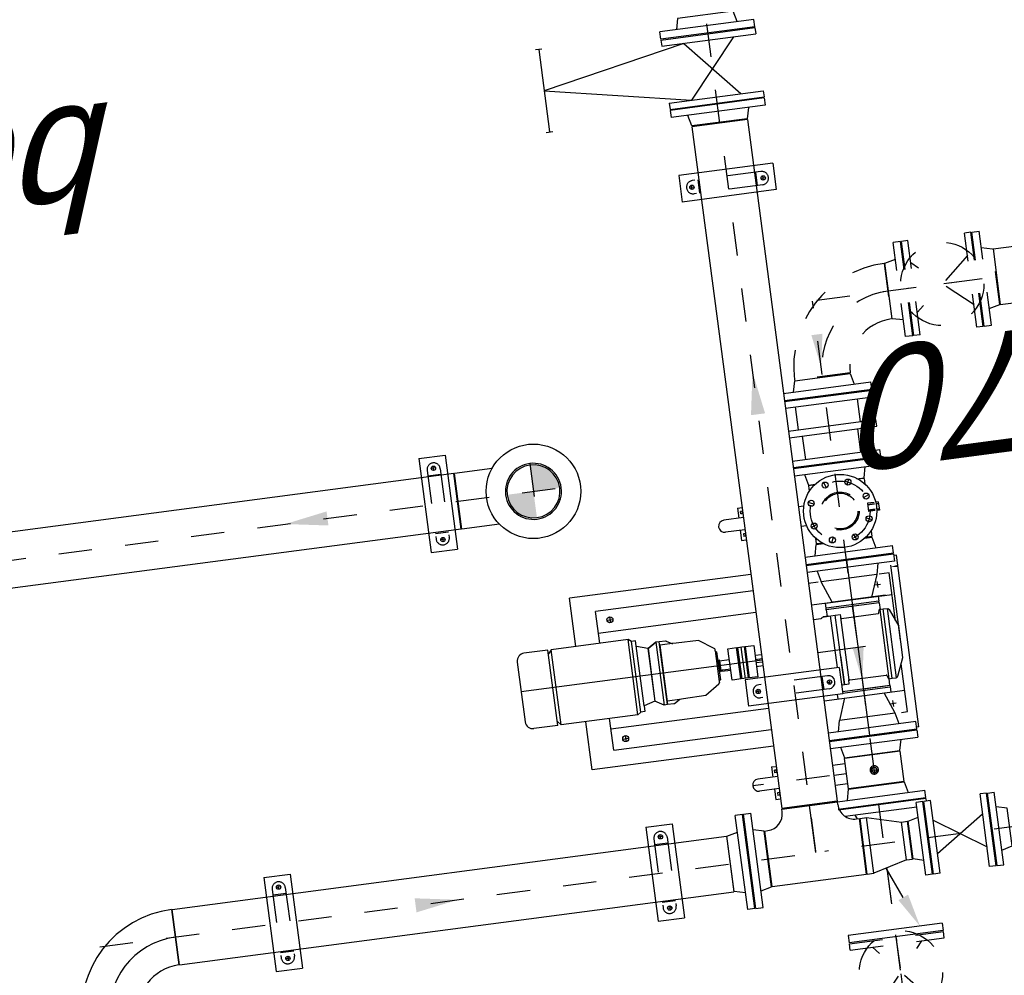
# Model space of a CAD drawing. Header units: metres. Extents: x 118052 to 118564, y 454784 to 455719.
# Tile 126 of 160: x 118515.42 to 118518.37, y 455275.05 to 455277.91. Entities that reach past the tile are written whole.
import ezdxf

# ---------------------------------------------------------------- set-up
doc = ezdxf.new("R2010")
doc.units = ezdxf.units.M
doc.header["$LTSCALE"] = 0.5
doc.linetypes.add('CENTER', pattern=[2, 1.25, -0.25, 0.25, -0.25])
doc.linetypes.add('HIDDEN', pattern=[0.375, 0.25, -0.125])
for name, color, linetype in [('0A1', 6, 'Continuous'), ('0H', 6, 'CENTER'), ('0Hid', 6, 'HIDDEN'), ('0Hu1', 6, 'Continuous'), ('0Symbol', 6, 'Continuous'), ('Koningsstal VIEUWPORT', 254, 'Continuous'), ('ME_N_D_EB00----hollandia~-_-----', 135, 'Continuous'), ('ZU_N_-_AL999---LL_pvc250_zgr34__18_^200~N_-----', 7, 'Continuous'), ('ZU_N_-_AL999---LW_pvc160_vbr11__18_^200~N_-----', 7, 'Continuous')]:
    doc.layers.add(name, color=color, linetype=linetype)
doc.styles.add('tcb_isocp', font='tcb_isocp.shx')

# ---------------------------------------------------------------- blocks, each defined once
blk = doc.blocks.new('B150')
for p, q in [((-84.1, 0), (84.2, 0)), ((228.5, -144.3), (228.5, -312.6))]:
    blk.add_line(p, q)
for radius in [312.6, 144.3]:
    blk.add_arc((228.5, 0), radius, 180, 270)
at = {"color": 0, "linetype": 'ByBlock'}
blk.add_arc((228.5, 0), 228.5, 180, 270, dxfattribs=at)
blk = doc.blocks.new('Vof150')
for p, q in [((-92, -33), (-84.15, 0)), ((-84.15, 0), (84.15, 0)), ((84.15, 0), (92, -33)), ((-142.5, -33), (142.5, -33)), ((-142.5, -55), (-142.5, -33)), ((-142.5, -55), (142.5, -55)), ((142.5, -55), (142.5, -33))]:
    blk.add_line(p, q)
blk = doc.blocks.new('VC150100')
for p, q in [((0, -84.15), (0, 84.15)), ((0, 84.15), (20, 84.15)), ((20, -84.15), (20, 84.15)), ((20, 84.15), (122, 57.15)), ((122, -57.15), (122, 57.15)), ((122, 57.15), (140, 57.15)), ((140, -57.15), (140, 57.15)), ((122, -57.15), (20, -84.15)), ((122, -57.15), (140, -57.15)), ((0, -84.15), (20, -84.15))]:
    blk.add_line(p, q)
blk = doc.blocks.new('Vof100')
for p, q in [((-57.15, 0), (57.15, 0)), ((57.15, 0), (65.5, -32)), ((-65.5, -32), (-57.15, 0)), ((-110, -32), (110, -32)), ((-110, -52), (-110, -32)), ((-110, -52), (110, -52)), ((110, -52), (110, -32))]:
    blk.add_line(p, q)
blk = doc.blocks.new('S150')
for p, q in [((-227.15, 143), (-58.85, 143)), ((-227.15, 134.15), (-227.15, 143)), ((-58.85, 134.15), (-58.85, 143)), ((-286, -84.15), (-286, 84.15)), ((-286, 84.15), (-277.15, 84.15)), ((-8.85, 84.15), (0, 84.15)), ((0, -84.15), (0, 84.15)), ((-286, -84.15), (0, -84.15))]:
    blk.add_line(p, q)
at = {"color": 0, "linetype": 'ByBlock'}
blk.add_line((-143, 0), (-143, 143), dxfattribs=at)
for centre, start, end in [((-277.15, 134.15), 270, 0), ((-8.85, 134.15), 180, 270)]:
    blk.add_arc(centre, 50, start, end)
blk = doc.blocks.new('LD150')
for p, q in [((-17, 500), (-17, 520)), ((-17, 510), (233, 510)), ((22, 75), (108, 510)), ((108, 510), (194, 75)), ((233, 520), (233, 500)), ((3, 142.5), (3, -142.5)), ((3, 142.5), (22, 142.5)), ((22, 142.5), (22, -142.5)), ((194, 142.5), (194, -142.5)), ((194, 142.5), (213, 142.5)), ((213, 142.5), (213, -142.5)), ((22, -75), (194, 75)), ((22, 75), (194, -75)), ((3, -142.5), (22, -142.5)), ((194, -142.5), (213, -142.5))]:
    blk.add_line(p, q)
blk = doc.blocks.new('LD150ba')
for p, q in [((0, 142.5), (0, -142.5)), ((0, 142.5), (19, 142.5)), ((19, 142.5), (19, -142.5)), ((191, 142.5), (191, -142.5)), ((191, 142.5), (210, 142.5)), ((210, 142.5), (210, -142.5)), ((19, -75), (191, 75)), ((19, 75), (191, -75)), ((0, -142.5), (19, -142.5)), ((191, -142.5), (210, -142.5))]:
    blk.add_line(p, q)
at = {"color": 0, "linetype": 'ByBlock'}
blk.add_line((0, 0), (210, 0), dxfattribs=at)
blk.add_circle((105, 0), 125)
blk = doc.blocks.new('sok-DN15ba')
at = {"color": 0, "linetype": 'ByBlock'}
for p, q in [((12.5, 0), (-12.5, 0)), ((0, -12.5), (0, 12.5))]:
    blk.add_line(p, q, dxfattribs=at)
for radius in [12.5, 7.5]:
    blk.add_circle((0, 0), radius)
blk.add_arc((0, 0), 8.5, 180, 90)
blk = doc.blocks.new('slibverwerkingsgebouw')
at = {"layer": '0A1'}
h = blk.add_hatch(color=256, dxfattribs=at)
h.paths.add_polyline_path([(7115.1, 3532.2, 0.414214), (7194.7, 3611.9), (7115, 3611.9)])
h.paths.add_polyline_path([(7035.4, 3611.8), (7115, 3611.9), (7115, 3691.5, 0.414214)])
for p, q in [((6070.4, 4565.5), (5785.4, 4565.3)), ((5785.4, 4565.3), (5785.4, 4485.3)), ((6070.4, 4565.5), (6070.4, 4485.5)), ((5826.4, 4525.3), (5813.4, 4525.3)), ((5819.9, 4518.8), (5819.9, 4531.8)), ((6029.4, 4525.5), (6042.4, 4525.5)), ((6035.9, 4519), (6035.9, 4532)), ((6070.4, 4485.5), (5785.4, 4485.3)), ((7257.3, 3940.6), (6972.3, 3940.4)), ((6972.3, 3940.4), (6972.4, 3860.4)), ((7257.3, 3940.6), (7257.4, 3860.6)), ((7006.8, 3893.9), (7006.8, 3906.9)), ((7222.8, 3894), (7222.8, 3907)), ((7013.3, 3900.4), (7000.3, 3900.4)), ((7216.3, 3900.5), (7229.3, 3900.5)), ((7257.4, 3860.6), (6972.4, 3860.4)), ((6071.2, 3408.8), (5786.2, 3408.6)), ((5786.2, 3408.6), (5786.2, 3328.6)), ((6071.2, 3408.8), (6071.2, 3328.8)), ((5820.7, 3362.1), (5820.7, 3375.1)), ((6036.7, 3362.3), (6036.7, 3375.3)), ((5827.2, 3368.6), (5814.2, 3368.6)), ((6030.2, 3368.8), (6043.2, 3368.8)), ((6071.2, 3328.8), (5786.2, 3328.6)), ((6391.4, 2769.9), (6391.2, 3054.9)), ((6471.2, 3054.9), (6391.2, 3054.9)), ((6471.4, 2769.9), (6471.2, 3054.9)), ((7998.3, 3056), (7918.3, 3055.9)), ((7918.5, 2770.9), (7918.3, 3055.9)), ((7998.5, 2771), (7998.3, 3056)), ((7951.9, 3021.4), (7964.9, 3021.4)), ((7958.4, 3014.9), (7958.4, 3027.9)), ((7958.5, 2811.9), (7958.5, 2798.9)), ((7952, 2805.4), (7965, 2805.4)), ((6471.4, 2769.9), (6391.4, 2769.9)), ((7998.5, 2771), (7918.5, 2770.9))]:
    blk.add_line(p, q)
for centre in [(5819.9, 4525.3), (6035.9, 4525.5), (7006.8, 3900.4), (7222.8, 3900.5), (5820.7, 3368.6), (6036.7, 3368.8), (7958.4, 3021.4), (7958.5, 2805.4)]:
    blk.add_circle(centre, 6.5)
at = {"layer": '0H'}
for p, q in [((7112.5, 7254.9), (7115.1, 3469.9)), ((5927.5, 5081), (5929, 2912.1)), ((7199.2, 3611.9), (7030.9, 3611.8)), ((6152.3, 2840.9), (6152.1, 3073.9)), ((8840.6, 2914), (5929, 2912.1)), ((5930, 1470), (5929, 2884.9)), ((6905.6, 2781), (6898.3, 2798.6)), ((6967.6, 2781.1), (6974.8, 2798.6)), ((6861.8, 2737.2), (6844.2, 2744.4)), ((7011.4, 2737.3), (7029, 2744.6)), ((3548.1, 2703.9), (5856, 2705.5)), ((5145.1, 2705), (7572.6, 2706.7)), ((7574.6, -213.6), (7572.6, 2706.7)), ((6861.8, 2675.2), (6844.3, 2667.9)), ((7011.5, 2675.3), (7029, 2668)), ((6905.7, 2631.4), (6898.4, 2613.8)), ((6967.7, 2631.4), (6975, 2613.9))]:
    blk.add_line(p, q, dxfattribs=at)
at = {"layer": '0H', "ltscale": 0.1}
blk.add_line((6152.3, 2828.1), (6152.3, 2789.8), dxfattribs=at)
at = {"layer": '0H'}
blk.add_circle((6936.6, 2706.2), 90, dxfattribs=at)
at = {"layer": '0Hid'}
for p, q in [((6031.9, 4545.5), (5823.9, 4545.3)), ((5840.4, 4545.3), (5840.4, 4505.3)), ((6015.4, 4545.4), (6015.4, 4505.4)), ((6031.9, 4505.5), (5823.9, 4505.3)), ((7218.8, 3920.5), (7010.8, 3920.4)), ((7027.3, 3920.4), (7027.4, 3880.4)), ((7202.3, 3920.5), (7202.3, 3880.5)), ((7218.8, 3880.5), (7010.8, 3880.4)), ((6032.7, 3388.8), (5824.7, 3388.6)), ((5841.2, 3388.7), (5841.2, 3348.7)), ((6016.2, 3388.8), (6016.2, 3348.8)), ((6032.7, 3348.8), (5824.7, 3348.6)), ((6411.3, 2808.4), (6411.2, 3016.4)), ((6451.3, 2808.4), (6451.2, 3016.4)), ((7938.5, 2809.4), (7938.4, 3017.4)), ((7978.5, 2809.4), (7978.4, 3017.4)), ((7978.4, 3000.9), (7938.4, 3000.9)), ((7978.5, 2826), (7938.5, 2825.9)), ((6949.2, 2622.1), (6924.2, 2622.1)), ((6924.2, 2602), (6924.2, 2622.1)), ((6928.2, 2622.1), (6928.2, 2601.6)), ((6929.2, 2622.1), (6929.2, 2601.5)), ((6944.2, 2622.1), (6944.2, 2601.5)), ((6945.2, 2622.1), (6945.2, 2601.6)), ((6949.2, 2602), (6949.2, 2622.1)), ((7024.2, 2622.1), (7007.5, 2622.1)), ((6928.2, 2596.6), (6928.2, 2589.1)), ((6929.2, 2596.5), (6929.2, 2589.1)), ((6944.2, 2596.5), (6944.2, 2589.1)), ((6945.2, 2596.6), (6945.2, 2589.1))]:
    blk.add_line(p, q, dxfattribs=at)
for radius in [57.1, 53.5]:
    blk.add_circle((6936.6, 2706.2), radius, dxfattribs=at)
for centre, start, end in [((5823.9, 4525.3), 90.0391, 270.0391), ((6031.9, 4525.5), 270.0391, 90.0391), ((7010.8, 3900.4), 90.0391, 270.0391), ((7218.8, 3900.5), 270.0391, 90.0391), ((5824.7, 3368.6), 90.0391, 270.0391), ((6032.7, 3368.8), 270.0391, 90.0391), ((7958.4, 3017.4), 0.0391, 180.0391), ((7958.5, 2809.4), 180.0391, 0.0391)]:
    blk.add_arc(centre, 20, start, end, dxfattribs=at)
at = {"layer": '0Hu1'}
for p, q in [((7030.7, 3842.3), (7029.2, 6019.8)), ((7199, 3842.4), (7197.5, 6019.9)), ((5843, 4850.4), (6011.3, 4850.6)), ((5843, 4850.4), (5844.2, 3172)), ((6011.3, 4850.6), (6012.5, 3172.1)), ((7030.7, 3842.3), (7199, 3842.4)), ((7030.7, 3840.3), (7199, 3840.4)), ((7030.8, 3726.2), (7030.7, 3840.3)), ((7199.1, 3726.3), (7199, 3840.4)), ((6613.1, 3726.7), (6431.8, 3726.6)), ((6522.9, 2996.6), (6522.4, 3726.6)), ((6408.5, 3630.6), (6408.4, 3703.2)), ((6636.5, 3630.7), (6636.4, 3703.4)), ((6408.5, 3630.6), (6636.5, 3630.7)), ((6408.5, 3620.6), (6419.9, 3630.6)), ((6408.5, 3620.6), (6636.5, 3620.7)), ((6408.7, 3387.9), (6408.5, 3620.6)), ((6636.5, 3620.7), (6625.1, 3630.7)), ((6636.7, 3388), (6636.5, 3620.7)), ((6262.6, 3545.8), (6408.6, 3545.9)), ((6262.9, 2996.4), (6262.6, 3545.8)), ((6636.6, 3546), (6782.6, 3546.1)), ((6782.9, 2996.8), (6782.6, 3546.1)), ((6312.6, 3473.8), (6408.6, 3473.9)), ((6312.6, 3473.8), (6312.9, 2996.5)), ((6377.6, 3473.8), (6377.9, 2996.5)), ((6636.6, 3474), (6732.6, 3474.1)), ((6667.6, 3474), (6667.9, 2996.7)), ((6732.9, 2996.7), (6732.6, 3474.1)), ((6351.6, 3433.8), (6333.6, 3433.8)), ((6342.6, 3442.8), (6342.6, 3424.8)), ((6711.6, 3434.1), (6693.6, 3434.1)), ((6702.6, 3443.1), (6702.6, 3425.1)), ((6408.7, 3387.9), (6636.7, 3388)), ((6415.7, 3377.9), (6408.7, 3387.9)), ((6415.7, 3377.9), (6629.7, 3378)), ((6415.7, 3365.9), (6415.7, 3377.9)), ((6629.7, 3378), (6636.7, 3388)), ((6629.7, 3366), (6629.7, 3378)), ((6432.7, 3365.9), (6415.7, 3365.9)), ((6432.7, 3365.9), (6629.7, 3366)), ((6442.7, 3332.4), (6432.7, 3365.9)), ((6602.7, 3332.5), (6612.7, 3366)), ((6427.7, 3305.9), (6442.7, 3331.9)), ((6427.7, 3305.9), (6442.7, 3331.9)), ((6602.7, 3332.5), (6442.7, 3332.4)), ((6602.7, 3332.5), (6442.7, 3332.4)), ((6442.7, 3332.4), (6442.7, 3332.4)), ((6442.7, 3332.4), (6442.7, 3331.9)), ((6602.7, 3332), (6442.7, 3331.9)), ((6602.7, 3332), (6442.7, 3331.9)), ((6602.7, 3332.5), (6602.7, 3332)), ((6602.7, 3332.5), (6602.7, 3332.5)), ((6617.7, 3306), (6602.7, 3332)), ((6617.7, 3306), (6602.7, 3332)), ((6602.7, 3332), (6617.7, 3306)), ((6617.7, 3306), (6427.7, 3305.9)), ((6427.7, 3296.4), (6427.7, 3305.9)), ((6427.7, 3296.4), (6617.7, 3296.5)), ((6607.7, 3296.5), (6427.7, 3296.4)), ((6427.7, 3277.2), (6427.7, 3296.4)), ((6607.7, 3296), (6427.7, 3295.9)), ((6437.7, 3287.4), (6437.7, 3295.9)), ((6438.3, 3257.7), (6437.7, 3287.4)), ((6607.2, 3257.8), (6607.7, 3287.5)), ((6607.7, 3287.5), (6607.7, 3296)), ((6617.7, 3296.5), (6617.7, 3306)), ((6617.7, 3277.4), (6617.7, 3296.5)), ((6428.4, 3274.7), (6437.6, 3258.8)), ((6438.5, 3245.7), (6438.3, 3257.7)), ((6607, 3245.8), (6607.2, 3257.8)), ((6617.1, 3274.9), (6607.9, 3258.9)), ((6439.7, 3178.7), (6438.5, 3245.7)), ((6605.9, 3178.8), (6607, 3245.8)), ((6012.5, 3172.1), (5844.2, 3172)), ((6468.8, 3135.1), (6439.7, 3178.7)), ((6576.8, 3135.2), (6605.9, 3178.8)), ((6476.3, 3132.9), (6473, 3132.9)), ((6569.3, 3133), (6476.3, 3132.9)), ((6565.3, 3129), (6480.3, 3128.9)), ((6504.8, 3121.9), (6507.8, 3121.9)), ((6504.9, 3093.9), (6504.8, 3121.9)), ((6505.3, 3124.9), (6505.3, 3128.9)), ((6507.8, 3124.9), (6505.3, 3124.9)), ((6507.8, 3124.9), (6537.8, 3125)), ((6507.8, 3121.9), (6507.8, 3124.9)), ((6507.8, 3122.4), (6537.8, 3122.5)), ((6508.4, 3093.9), (6508.4, 3117.9)), ((6540.3, 3125), (6537.8, 3125)), ((6537.8, 3125), (6537.9, 3094)), ((6540.3, 3129), (6540.3, 3125)), ((6569.3, 3133), (6572.7, 3133)), ((6475.4, 3093.9), (6570.4, 3094)), ((6475.4, 3085.9), (6475.4, 3093.9)), ((6475.4, 3067.9), (6475.4, 3085.9)), ((6570.4, 3094), (6570.4, 3068)), ((6134, 2996.3), (6133.9, 3055.7)), ((6170.4, 2996.4), (6170.3, 3055.7)), ((6475.4, 3067.9), (6570.4, 3068)), ((6570.4, 3065), (6475.4, 3064.9)), ((6475.4, 3044.9), (6475.4, 3064.9)), ((6570.4, 3055), (6475.4, 3054.9)), ((6570.4, 3065), (6570.4, 3045)), ((6918.2, 2996.9), (6918.2, 3056.2)), ((6954.6, 2996.9), (6954.6, 3056.2)), ((6424.7, 3020.4), (6437.7, 3020.4)), ((6431.2, 3013.9), (6431.2, 3026.9)), ((6570.4, 3045), (6475.4, 3044.9)), ((6570.4, 3042), (6475.4, 3041.9)), ((6475.4, 3015.9), (6475.4, 3041.9)), ((6570.4, 3042), (6570.4, 3016)), ((8139, 2997.7), (6074, 2996.3)), ((6074.1, 2828), (6074, 2996.3)), ((6103.2, 3010.5), (6103.2, 2996.3)), ((6134, 3010.5), (6103.2, 3010.5)), ((6122, 3002.5), (6114.2, 3002.5)), ((6114.2, 2997.5), (6114.2, 3002.5)), ((6119.2, 2997.5), (6114.2, 2997.5)), ((6119.2, 2996.3), (6119.2, 2997.5)), ((6122, 2996.3), (6122, 3002.5)), ((6201.2, 3010.6), (6170.4, 3010.5)), ((6182.3, 3002.6), (6190.2, 3002.6)), ((6182.3, 2996.4), (6182.3, 3002.6)), ((6185.2, 2997.6), (6190.2, 2997.6)), ((6185.2, 2996.4), (6185.2, 2997.6)), ((6190.2, 2997.6), (6190.2, 3002.6)), ((6201.2, 3010.6), (6201.2, 2996.4)), ((6570.4, 3016), (6475.4, 3015.9)), ((6505.4, 2996.6), (6505.4, 3015.9)), ((6517.9, 3015.9), (6517.9, 2996.6)), ((6527.9, 3016), (6527.9, 2996.6)), ((6540.4, 3016), (6540.4, 2996.6)), ((6918.2, 3011.1), (6887.4, 3011)), ((6887.4, 3011), (6887.4, 2996.9)), ((6906.3, 3003.1), (6898.4, 3003.1)), ((6898.4, 2998.1), (6898.4, 3003.1)), ((6903.4, 2998.1), (6898.4, 2998.1)), ((6903.4, 2996.9), (6903.4, 2998.1)), ((6906.3, 2996.9), (6906.3, 3003.1)), ((6985.4, 3011.1), (6954.6, 3011.1)), ((6966.6, 3003.1), (6974.4, 3003.1)), ((6966.6, 2996.9), (6966.6, 3003.1)), ((6969.4, 2998.1), (6974.4, 2998.1)), ((6969.4, 2996.9), (6969.4, 2998.1)), ((6974.4, 2998.1), (6974.4, 3003.1)), ((6985.4, 3011.1), (6985.4, 2996.9)), ((8139.1, 2829.4), (8139, 2997.7)), ((5647.2, 2562.9), (5647, 2847.9)), ((5669, 2847.9), (5647, 2847.9)), ((5669.2, 2562.9), (5669, 2847.9)), ((6025.2, 2593.1), (6025.1, 2810.3)), ((6047.2, 2563.1), (6047, 2828)), ((6050, 2828), (6050.2, 2563.1)), ((6072, 2828), (6072.2, 2563.1)), ((8139.1, 2829.4), (6074.1, 2828)), ((6122.1, 2828), (6122.2, 2789.8)), ((6182.4, 2828.1), (6182.5, 2789.9)), ((6233, 2828.1), (6233.2, 2563.3)), ((6255, 2828.1), (6255.2, 2563.3)), ((6258, 2828.1), (6258.2, 2563.3)), ((6280.2, 2563.3), (6280, 2828.1)), ((6378, 2828.2), (6378.2, 2583.8)), ((6451.3, 2824.9), (6411.3, 2824.9)), ((6431.3, 2810.9), (6431.3, 2797.9)), ((6523.1, 2683.9), (6523, 2828.3)), ((6624, 2828.4), (6624.1, 2804.5)), ((6668, 2828.4), (6668.2, 2584)), ((6733.1, 2799.5), (6733, 2828.4)), ((6766.2, 2563.6), (6766, 2828.5)), ((6788, 2828.5), (6788.2, 2563.6)), ((6791, 2828.5), (6791.2, 2563.6)), ((6813, 2828.5), (6813.2, 2563.6)), ((6906.4, 2828.6), (6906.4, 2812)), ((6966.7, 2828.6), (6966.7, 2812)), ((7059, 2828.7), (7059.2, 2563.8)), ((7081, 2828.7), (7081.2, 2563.8)), ((7084, 2828.7), (7084.2, 2563.8)), ((7104, 2828.7), (7104.2, 2563.8)), ((7174.5, 2828.8), (7174.7, 2563.9)), ((7194.5, 2828.8), (7194.7, 2563.9)), ((7264, 2828.8), (7264.2, 2564)), ((7284, 2828.8), (7284.2, 2564)), ((7287, 2828.8), (7287.2, 2564)), ((7309, 2828.8), (7309.2, 2564)), ((6013.3, 2775), (6025.1, 2779.9)), ((6072.1, 2797.6), (6105.1, 2789.8)), ((6105.1, 2789.8), (6105.2, 2621.5)), ((6106.6, 2789.8), (6198.1, 2789.9)), ((6106.7, 2621.5), (6106.6, 2789.8)), ((6198.2, 2621.6), (6198.1, 2789.9)), ((6233.1, 2797.8), (6200.1, 2789.9)), ((6200.1, 2789.9), (6200.2, 2621.6)), ((6280.1, 2797.8), (6313.1, 2790)), ((6378.1, 2765.8), (6313.1, 2790)), ((6313.2, 2621.7), (6313.1, 2790)), ((6378.1, 2785.8), (6391.3, 2785.9)), ((6424.8, 2804.4), (6437.8, 2804.4)), ((6627.1, 2801.5), (6628.1, 2801.5)), ((6628.1, 2801.5), (6628.1, 2761.5)), ((6628.1, 2781.5), (6628.1, 2798.5)), ((6648.1, 2786), (6628.1, 2786.5)), ((6648.2, 2626), (6648.1, 2786)), ((6648.1, 2786), (6653.1, 2786)), ((6653.2, 2626), (6653.1, 2786)), ((6653.1, 2786), (6668.1, 2786)), ((6668.1, 2766), (6733.1, 2790.2)), ((6668.1, 2786), (6668.2, 2626)), ((6766.1, 2798.1), (6733.1, 2790.2)), ((6733.2, 2621.9), (6733.1, 2790.2)), ((6813.1, 2798.1), (6846.1, 2790.3)), ((6846.1, 2790.3), (6846.1, 2768.7)), ((6848.1, 2771.5), (6848.1, 2790.3)), ((6865.7, 2790.3), (6848.1, 2790.3)), ((7024.1, 2790.4), (7007.4, 2790.4)), ((7024.1, 2771.6), (7024.1, 2790.4)), ((7059.1, 2798.3), (7026.1, 2790.4)), ((7026.1, 2790.4), (7026.1, 2768.8)), ((7174.5, 2789.8), (7104.1, 2789.7)), ((7264.1, 2799.2), (7194.5, 2799.2)), ((7309.1, 2798.5), (7342.1, 2790.7)), ((7342.1, 2790.7), (7342.2, 2622.4)), ((6393.1, 2769.9), (6393.2, 2625.9)), ((6398.1, 2769.9), (6398.2, 2625.9)), ((6418.1, 2769.9), (6418.1, 2761.4)), ((6418.1, 2761.4), (6628.1, 2761.5)), ((6505, 2761.4), (6418.1, 2761.4)), ((6418.1, 2761.4), (6418.1, 2746.4)), ((6628.1, 2776.5), (6471.4, 2776.4)), ((6628.1, 2761.5), (6628.1, 2746.5)), ((6668.2, 2604), (6668.1, 2764)), ((6418.1, 2746.4), (6430.1, 2746.4)), ((6619.1, 2746.5), (6430.1, 2746.4)), ((6430.1, 2743.6), (6430.2, 2632.9)), ((6628.1, 2746.5), (6616.1, 2746.5)), ((6616.1, 2743.7), (6616.2, 2633.1)), ((5761.4, 2669.1), (5855.2, 2708.5)), ((6788.1, 2706.1), (6258.1, 2705.8)), ((6398.1, 2705.9), (6398.2, 2639)), ((6313.2, 2621.7), (6378.2, 2645.8)), ((6343.2, 2632.8), (6343.2, 2614.8)), ((6733.2, 2621.9), (6668.2, 2646)), ((6703.2, 2633.1), (6703.2, 2615.1)), ((6846.2, 2643.6), (6846.2, 2622)), ((6848.2, 2622), (6848.2, 2640.8)), ((7024.2, 2622.1), (7024.2, 2641)), ((7026.2, 2643.8), (7026.2, 2622.1)), ((6105.2, 2621.5), (6072.2, 2613.6)), ((6106.7, 2621.5), (6198.2, 2621.6)), ((6200.2, 2621.6), (6233.2, 2613.8)), ((6280.2, 2613.8), (6313.2, 2621.7)), ((6352.2, 2623.8), (6334.2, 2623.8)), ((6393.2, 2625.9), (6378.2, 2625.8)), ((6398.2, 2625.9), (6393.2, 2625.9)), ((6398.2, 2625.9), (6418.2, 2625.4)), ((6418.2, 2626.8), (6418.2, 2616.4)), ((6628.2, 2626.5), (6418.2, 2626.4)), ((6418.2, 2616.4), (6628.2, 2616.5)), ((6418.2, 2616.4), (6418.2, 2603.4)), ((6418.2, 2603.4), (6628.2, 2603.5)), ((6428.7, 2631), (6419.7, 2628.8)), ((6617.7, 2631.1), (6626.7, 2628.9)), ((6628.2, 2627), (6628.2, 2616.5)), ((6648.2, 2626), (6628.2, 2625.5)), ((6628.2, 2616.5), (6628.2, 2603.5)), ((6648.2, 2626), (6653.2, 2626)), ((6668.2, 2626), (6653.2, 2626)), ((6712.2, 2624.1), (6694.2, 2624.1)), ((6766.2, 2614.1), (6733.2, 2621.9)), ((6733.2, 2584.1), (6733.2, 2615.2)), ((6846.2, 2622), (6813.2, 2614.1)), ((6865.8, 2622), (6848.2, 2622)), ((7026.2, 2622.1), (7059.2, 2614.3)), ((7174.7, 2622.2), (7104.2, 2622.2)), ((7264.2, 2612.1), (7194.7, 2612.1)), ((7342.2, 2622.4), (7309.2, 2614.5)), ((6313.2, 2602.3), (6313.2, 2583.8)), ((6313.2, 2583.8), (6458.2, 2583.9)), ((6422.2, 2598.7), (6476, 2576.6)), ((6476, 2576.6), (6570.4, 2576.7)), ((6528.2, 2576.6), (6755.3, 2576.8)), ((6624.2, 2598.8), (6570.4, 2576.7)), ((6588.2, 2584), (6733.2, 2584.1)), ((6924.2, 2589.1), (6924.2, 2596.9)), ((6949.2, 2589.1), (6924.2, 2589.1)), ((6949.2, 2589.1), (6949.2, 2597)), ((5669.2, 2562.9), (5647.2, 2562.9)), ((5819.2, 2570), (6039.2, 2570.1)), ((5819.3, 2550), (5819.2, 2570)), ((5819.3, 2550), (6039.3, 2550.1)), ((5879.3, 2550), (5979.4, 2400.1)), ((5979.3, 2550.1), (5879.4, 2400)), ((6039.3, 2550.1), (6039.2, 2570.1)), ((6047.2, 2563.1), (6039.3, 2563.1)), ((6050.2, 2563.1), (6072.2, 2563.1)), ((6255.2, 2563.3), (6233.2, 2563.3)), ((6258.2, 2563.3), (6280.2, 2563.3)), ((6263.2, 2555.8), (6263.2, 2563.3)), ((6263.2, 2555.8), (6783.2, 2556.1)), ((6788.2, 2563.6), (6766.2, 2563.6)), ((6783.2, 2556.1), (6783.2, 2563.6)), ((6791.2, 2563.6), (6813.2, 2563.6)), ((7081.2, 2563.8), (7059.2, 2563.8)), ((7084.2, 2563.8), (7104.2, 2563.8)), ((7174.7, 2563.9), (7194.7, 2563.9)), ((7264.2, 2564), (7284.2, 2564)), ((7287.2, 2564), (7309.2, 2564)), ((7488.6, 2476.1), (7656.9, 2476.2)), ((5819.4, 2400), (6039.4, 2400.1)), ((5819.4, 2380), (5819.4, 2400)), ((6039.4, 2380.1), (6039.4, 2400.1)), ((5819.4, 2380), (6039.4, 2380.1)), ((7657.2, 2148.7), (7488.9, 2148.6)), ((7488.9, 2148.6), (7489.5, 1194.1)), ((7657.2, 2148.7), (7657.8, 1194.2))]:
    blk.add_line(p, q, dxfattribs=at)
blk.add_lwpolyline([(6508.4, 3117.9), (6508.4, 3118.1), (6508.4, 3118.2), (6508.4, 3118.4), (6508.4, 3118.5), (6508.4, 3118.6), (6508.4, 3118.8), (6508.4, 3118.9), (6508.4, 3119), (6508.4, 3119.2), (6508.4, 3119.3), (6508.3, 3119.4), (6508.3, 3119.6), (6508.3, 3119.7), (6508.3, 3119.8), (6508.3, 3119.9), (6508.3, 3120.1), (6508.3, 3120.2), (6508.3, 3120.3), (6508.3, 3120.4), (6508.3, 3120.5), (6508.2, 3120.6), (6508.2, 3120.7), (6508.2, 3120.8), (6508.2, 3120.9), (6508.2, 3121), (6508.2, 3121.1), (6508.2, 3121.2), (6508.1, 3121.3), (6508.1, 3121.3), (6508.1, 3121.4), (6508.1, 3121.5), (6508.1, 3121.5), (6508.1, 3121.6), (6508, 3121.6), (6508, 3121.7), (6508, 3121.7), (6508, 3121.8), (6508, 3121.8), (6508, 3121.9), (6507.9, 3121.9), (6507.9, 3121.9), (6507.9, 3121.9), (6507.9, 3121.9), (6507.9, 3121.9), (6507.8, 3121.9)], dxfattribs=at)
for centre, radius in [((7115, 3611.9), 142), ((6342.6, 3433.8), 9), ((6702.6, 3434.1), 9), ((6431.2, 3020.4), 6.5), ((6431.3, 2804.4), 6.5), ((6936.6, 2706.2), 110), ((6902.1, 2789.4), 9), ((6971, 2789.4), 9), ((6853.5, 2740.6), 9), ((7019.8, 2740.7), 9), ((6853.5, 2671.7), 9), ((7019.8, 2671.8), 9), ((6902.2, 2623.1), 9), ((6971.1, 2623.1), 9)]:
    blk.add_circle(centre, radius, dxfattribs=at)
for centre, radius, start, end in [((6431.8, 3703.2), 23.4, 90.0391, 180.0391), ((6613.1, 3703.3), 23.4, 0.0391, 90.0391), ((7115, 3611.9), 84.2, 0.0391, 180.0391), ((7115, 3611.9), 79.7, 0.0391, 180.0391), ((7115, 3611.9), 84.2, 180.0391, 0.0391), ((7115, 3611.9), 79.7, 180.0391, 0.0391), ((6432.7, 3277.2), 5, 180.0391, 210.0391), ((6433.3, 3256.3), 5, 1.0391, 30.0391), ((6612.2, 3256.4), 5, 150.0391, 179.0391), ((6612.7, 3277.3), 5, 330.0391, 0.0391), ((6473, 3137.9), 5, 213.8123, 270.0391), ((6572.7, 3138), 5, 270.0391, 326.2658), ((6476.3, 3128.9), 4, 0.0391, 90.0391), ((6569.3, 3129), 4, 90.0391, 180.0391), ((6152.1, 3055.7), 18.2, 0.0391, 180.0391), ((6936.4, 3056.2), 18.2, 0.0391, 180.0391), ((6431.2, 3016.4), 20, 0.0391, 180.0391), ((6431.3, 2808.4), 20, 180.0391, 0.0391), ((6627.1, 2804.5), 3, 180.0391, 270.0391), ((6427.1, 2743.4), 3, 0.0391, 90.0391), ((6619.1, 2743.5), 3, 90.0391, 180.0391), ((6428.2, 2632.9), 2, 284.0753, 0.0391), ((6618.2, 2633.1), 2, 180.0391, 256.0028), ((6420.2, 2626.8), 2, 104.0753, 180.0391), ((6418.2, 2601.4), 2, 0.0391, 90.0391), ((6628.2, 2601.5), 2, 90.0391, 180.0391), ((6626.2, 2627), 2, 0.0391, 76.0028), ((6423.2, 2601.5), 3, 180.0391, 251.3973), ((6623.2, 2601.7), 3, 288.6808, 0.0391)]:
    blk.add_arc(centre, radius, start, end, dxfattribs=at)
for points in [[(6523.1, 2689.3), (6423.1, 2705.9), (6523.1, 2722.6)], [(5767.8, 2653.7), (5754.9, 2684.5), (5669.2, 2630.4)], [(6753.9, 2556.3), (6747.3, 2556.3), (6750.6, 2576.3)]]:
    blk.add_solid(points, dxfattribs=at)
at = {"layer": '0Symbol'}
for points in [[(7135.9, 4235.7), (7114.5, 4363.7), (7093.3, 4235.7)], [(5949.5, 4124.5), (5928.3, 3996.5), (5906.9, 4124.5)], [(7256.8, 2934.3), (7384.8, 2913), (7256.8, 2891.6)], [(7471.4, 2689.9), (7371.4, 2706.5), (7471.4, 2723.3)]]:
    blk.add_solid(points, dxfattribs=at)
at = {"layer": '0H', "color": 1, "linetype": 'CENTER'}
for name, p, rotation in [('LD150ba', (5434.1, 2705.2), 0.03906527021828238), ('B150', (7572.8, 2478.2), 180.0390652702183), ('Vof150', (7572.8, 2476.2), 0.03906527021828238), ('LD150ba', (7573, 2208.2), 90.03906185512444)]:
    blk.add_blockref(name, p, dxfattribs=dict(at, rotation=rotation))
at = {"layer": '0H', "color": 1, "linetype": 'CENTER', "xscale": -1, "rotation": 180.0390652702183}
blk.add_blockref('Vof150', (7573, 2150.2), dxfattribs=at)
at = {"layer": '0Hid', "color": 1, "linetype": 'CENTER', "xscale": -1, "rotation": 270.0390618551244}
blk.add_blockref('sok-DN15ba', (6152.4, 2705.7), dxfattribs=at)
at = {"layer": '0Hu1'}
for name, p, rotation in [('B150', (5927.2, 4852.5), 180.0390652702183), ('Vof150', (5928.8, 3170.1), 0.03906527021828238), ('S150', (5929.1, 2769.1), 270.0390618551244), ('Vof150', (8141.1, 2913.6), 90.03906185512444), ('Vof150', (8141.1, 2913.6), 90.03906185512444), ('VC150100', (5929.1, 2767.1), 270.0390618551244), ('Vof100', (5929.2, 2625.1), 0.03906527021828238)]:
    blk.add_blockref(name, p, dxfattribs=dict(at, rotation=rotation))
at = {"layer": '0Hu1', "xscale": -1}
for name, p, rotation in [('LD150', (8412.1, 2913.7), 0.03906527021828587), ('Vof150', (5928.9, 3057.1), 180.0390652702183), ('Vof150', (8467.1, 2913.8), 270.0390618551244), ('Vof100', (5929.4, 2325.1), 180.0390652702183)]:
    blk.add_blockref(name, p, dxfattribs=dict(at, rotation=rotation))
blk = doc.blocks.new('Leidingen')
at = {"layer": 'ME_N_D_EB00----hollandia~-_-----'}
blk.add_blockref('slibverwerkingsgebouw', (-207895.7, -6715.7), dxfattribs=at)
at = {"layer": 'ZU_N_-_AL999---LL_pvc250_zgr34__18_^200~N_-----', "style": 'tcb_isocp', "oblique": 20.0002}
blk.add_text('bob. -0.870', height=360, rotation=90.0931, dxfattribs=at).set_placement((-200484.5, -6601.2))
at = {"layer": 'ZU_N_-_AL999---LW_pvc160_vbr11__18_^200~N_-----', "style": 'tcb_isocp', "oblique": 20.0002}
blk.add_text('bob. -0.400', height=360, rotation=90.0101, dxfattribs=at).set_placement((-199455.5, -2018.4))

msp = doc.modelspace()

# ---------------------------------------------------------------- block references
at = {"layer": 'Koningsstal VIEUWPORT', "color": 6, "xscale": 0.0009975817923, "yscale": 0.0009975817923, "zscale": 0.0009975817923, "rotation": 97.46987594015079}
msp.add_blockref('Leidingen', (118487.852, 455474.6886), dxfattribs=at)

doc.saveas('drawing.dxf')
